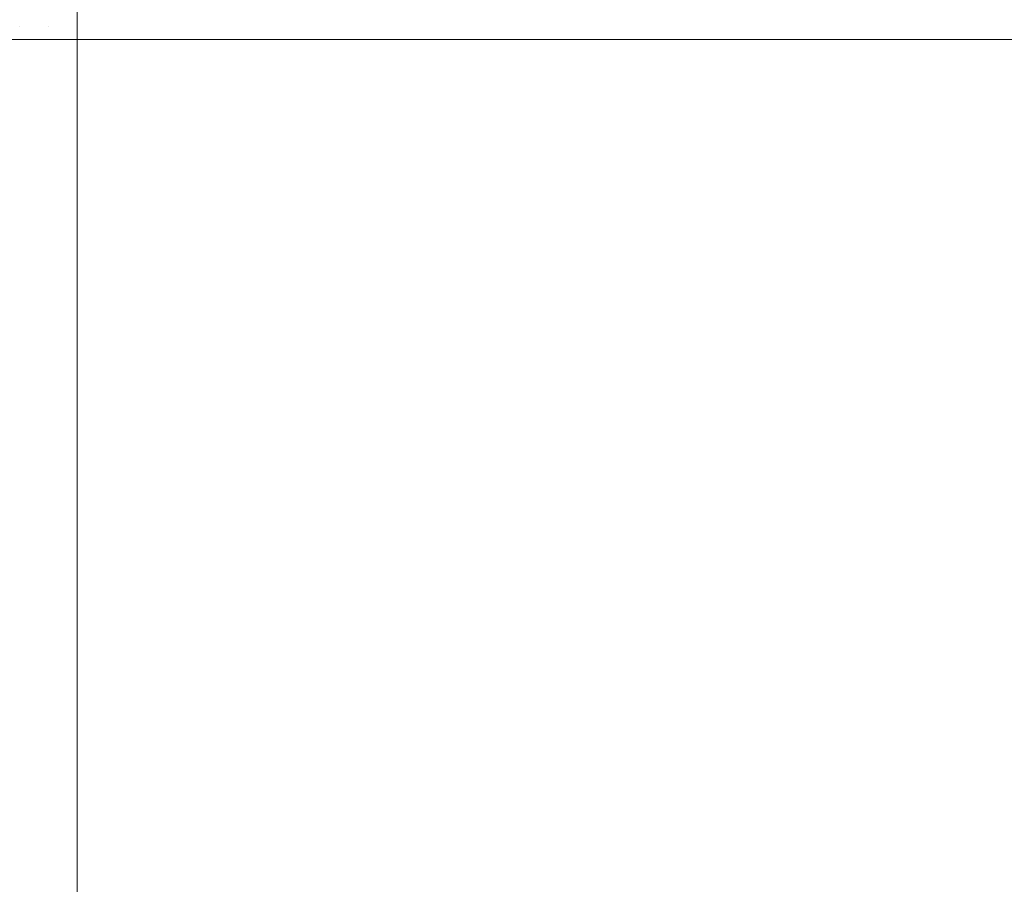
# Model space of a CAD drawing. Header units: centimetres. Extents: x -26 to 27.3, y 37.2 to 39.
# Tile 204 of 256: x -7.968 to -7.823, y 38.775 to 38.903. Entities that reach past the tile are written whole.
import ezdxf

# ---------------------------------------------------------------- set-up
doc = ezdxf.new("R2010")
doc.units = ezdxf.units.CM
doc.header["$LTSCALE"] = 2.54
doc.layers.add('Lucido design-1', color=7, linetype='Continuous')

# ---------------------------------------------------------------- blocks, each defined once
blk = doc.blocks.new('Gruppo-6-1')
at = {"color": 7, "linetype": 'Continuous', "lineweight": 9}
for points, invisible_edges in [([(-7.96823, 38.90607, -349.68285), (-7.96399, 38.90607, -349.68258), (-7.96398, 38.90208, -349.68274), (-7.96822, 38.90208, -349.68301)], 15), ([(-7.96823, 38.90607, -373.64961), (-7.96399, 38.90607, -373.64934), (-7.96398, 38.90208, -373.6495), (-7.96822, 38.90208, -373.64977)], 15), ([(-7.95973, 38.90447, -349.68255), (-7.95973, 38.90208, -349.68265), (-7.96398, 38.90208, -349.68274), (-7.96399, 38.90607, -349.68258)], 14), ([(-7.95973, 38.90436, -373.64932), (-7.95973, 38.90208, -373.64941), (-7.96398, 38.90208, -373.6495), (-7.96399, 38.90607, -373.64934)], 14), ([(-25.85973, 38.90403, -349.28274), (-25.85973, 38.90011, -349.28267), (27.24027, 38.90011, -349.28267), (27.24027, 38.90403, -349.28274)], 8), ([(-25.85973, 38.90403, -373.24951), (-25.85973, 38.90011, -373.24943), (27.24027, 38.90011, -373.24943), (27.24027, 38.90403, -373.24951)], 8), ([(-7.95973, 38.90208, -349.68265), (-7.95973, 38.90447, -349.68255), (9.34027, 38.90447, -349.68255), (9.34027, 38.90208, -349.68265)], 10), ([(-7.95973, 38.90208, -373.64941), (-7.95973, 38.90436, -373.64932), (9.34027, 38.90436, -373.64932), (9.34027, 38.90208, -373.64941)], 10), ([(-7.96822, 38.90208, -349.68301), (-7.96398, 38.90208, -349.68274), (-7.96398, 38.90011, -349.68276), (-7.96795, 38.90011, -349.68301)], 11), ([(-7.96795, 38.90011, -349.68301), (-7.96821, 38.90011, -349.68303), (-7.96822, 38.90208, -349.68301)], 10), ([(-7.96822, 38.90208, -373.64977), (-7.96398, 38.90208, -373.6495), (-7.96398, 38.90011, -373.64952), (-7.96795, 38.90011, -373.64977)], 11), ([(-7.96795, 38.90011, -373.64977), (-7.96821, 38.90011, -373.64979), (-7.96822, 38.90208, -373.64977)], 10), ([(-7.96398, 38.90208, -349.68274), (-7.95973, 38.90208, -349.68265), (-7.95973, 38.90011, -349.68267), (-7.96365, 38.90011, -349.68275)], 9), ([(-7.96365, 38.90011, -349.68275), (-7.96398, 38.90011, -349.68276), (-7.96398, 38.90208, -349.68274)], 10), ([(-7.96398, 38.90208, -373.6495), (-7.95973, 38.90208, -373.64941), (-7.95973, 38.90011, -373.64943), (-7.96365, 38.90011, -373.64951)], 9), ([(-7.96365, 38.90011, -373.64951), (-7.96398, 38.90011, -373.64952), (-7.96398, 38.90208, -373.6495)], 10), ([(9.34027, 38.90208, -349.68265), (9.34027, 38.90011, -349.68267), (-7.95973, 38.90011, -349.68267), (-7.95973, 38.90208, -349.68265)], 8), ([(9.34027, 38.90208, -373.64941), (9.34027, 38.90011, -373.64943), (-7.95973, 38.90011, -373.64943), (-7.95973, 38.90208, -373.64941)], 8), ([(-7.97224, 38.90011, -349.68346), (-7.96821, 38.90011, -349.68303), (-7.96795, 37.70011, -349.68301), (-7.97205, 37.70011, -349.68343)], 10), ([(-7.97224, 38.90011, -373.65022), (-7.96821, 38.90011, -373.64979), (-7.96795, 37.70011, -373.64977), (-7.97205, 37.70011, -373.65019)], 10), ([(-7.96821, 38.90011, -349.68303), (-7.96795, 38.90011, -349.68301), (-7.96795, 37.70011, -349.68301)], 10), ([(-7.96821, 38.90011, -373.64979), (-7.96795, 38.90011, -373.64977), (-7.96795, 37.70011, -373.64977)], 10), ([(-7.96795, 38.90011, -349.68301), (-7.96398, 38.90011, -349.68276), (-7.96365, 37.70011, -349.68274), (-7.96786, 37.70011, -349.683)], 10), ([(-7.96786, 37.70011, -349.683), (-7.96795, 37.70011, -349.68301), (-7.96795, 38.90011, -349.68301)], 10), ([(-7.96795, 38.90011, -373.64977), (-7.96398, 38.90011, -373.64952), (-7.96365, 37.70011, -373.64951), (-7.96786, 37.70011, -373.64976)], 10), ([(-7.96786, 37.70011, -373.64976), (-7.96795, 37.70011, -373.64977), (-7.96795, 38.90011, -373.64977)], 10), ([(-7.96398, 38.90011, -349.68276), (-7.96365, 38.90011, -349.68275), (-7.96365, 37.70011, -349.68274)], 10), ([(-7.96398, 38.90011, -373.64952), (-7.96365, 38.90011, -373.64951), (-7.96365, 37.70011, -373.64951)], 10), ([(-7.96365, 37.70011, -349.68274), (-7.96365, 38.90011, -349.68275), (-7.95973, 38.90011, -349.68267), (-7.95973, 37.70011, -349.68267)], 1), ([(-7.96365, 37.70011, -373.64951), (-7.96365, 38.90011, -373.64951), (-7.95973, 38.90011, -373.64943), (-7.95973, 37.70011, -373.64943)], 1), ([(-7.95973, 37.70011, -349.68267), (-7.95973, 38.90011, -349.68267), (9.34027, 38.90011, -349.68267), (9.24027, 37.60011, -349.68267)], 12), ([(-7.95973, 38.90011, -373.64943), (9.34027, 38.90011, -373.64943), (9.24027, 37.60011, -373.64943), (-7.85973, 37.60011, -373.64943)], 10), ([(-7.95973, 37.70011, -373.64943), (-7.95973, 38.90011, -373.64943), (-7.85973, 37.60011, -373.64943)], 10)]:
    blk.add_3dface(points, dxfattribs=dict(at, invisible_edges=invisible_edges))
for points in [[(-25.85973, 38.90011, -349.28267), (-25.85973, 37.30011, -349.28267), (27.24027, 37.30011, -349.28267), (27.24027, 38.90011, -349.28267)], [(-25.85973, 38.90011, -373.24943), (-25.85973, 37.30011, -373.24943), (27.24027, 37.30011, -373.24943), (27.24027, 38.90011, -373.24943)]]:
    blk.add_3dface(points, dxfattribs=at)

msp = doc.modelspace()

# ---------------------------------------------------------------- block references
at = {"layer": 'Lucido design-1', "color": 7}
msp.add_blockref('Gruppo-6-1', (0, 0), dxfattribs=at)

doc.saveas('drawing.dxf')
